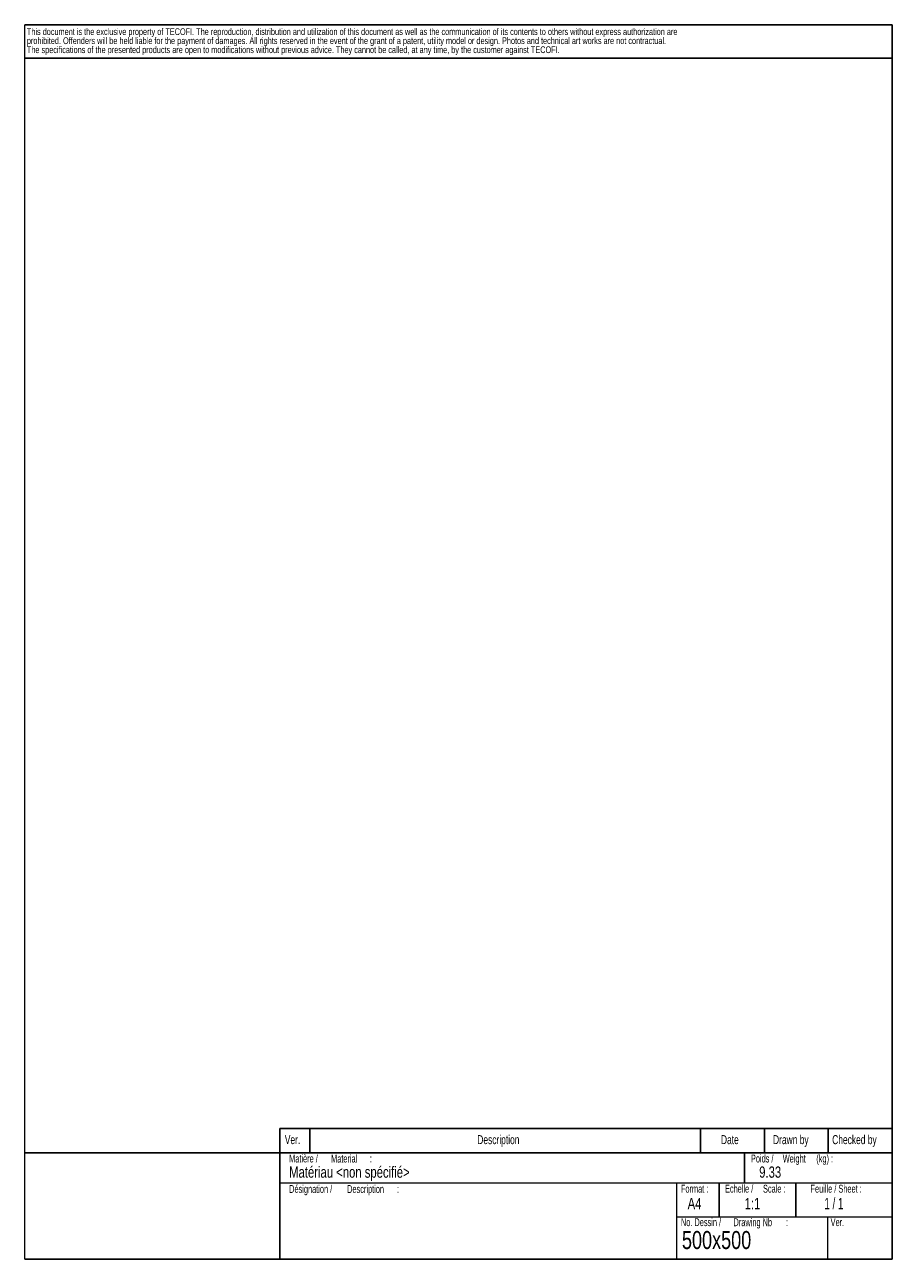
# Model space of a CAD drawing. Header units: millimetres. Extents: x 3 to 3643, y -1109 to 1171.
# Tile 1 of 13: x 3 to 209, y 3 to 293. Entities that reach past the tile are written whole.
import ezdxf

# ---------------------------------------------------------------- set-up
doc = ezdxf.new("R2010")
doc.units = ezdxf.units.MM
doc.layers.add('FOND_DE_PLAN', color=7, linetype='Continuous')
doc.styles.add('SLDTEXTSTYLE0', font='TXT', dxfattribs={"width": 0.744368})
doc.styles.add('SLDTEXTSTYLE1', font='TXT', dxfattribs={"width": 0.7})
doc.styles.add('SLDTEXTSTYLE2', font='TXT', dxfattribs={"width": 0.75})
doc.styles.add('SLDTEXTSTYLE3', font='TXT', dxfattribs={"width": 0.65})

# ---------------------------------------------------------------- blocks, each defined once
blk = doc.blocks.new('SW_NOTE_0')
at = {"color": 0, "linetype": 'Continuous', "lineweight": 0, "char_height": 1.5875, "attachment_point": 1, "style": 'SLDTEXTSTYLE0'}
for s, insert in [('This document is the exclusive property of TECOFI. The reproduction, distribution and utilization of this document as well as the communication of its contents to others without express authorization are', (0, 2.05)), ('prohibited. Offenders will be held liable for the payment of damages. All rights reserved in the event of the grant of a patent, utility model or design. Photos and technical art works are not contractual.', (0, -0.07)), ('The specifications of the presented products are open to modifications without previous advice. They cannot be called, at any time, by the customer against TECOFI.', (0, -2.19))]:
    blk.add_mtext(s, dxfattribs=dict(at, insert=insert))
blk = doc.blocks.new('Condition  TECOFI')
at = {"color": 7, "linetype": 'Continuous', "lineweight": 0}
blk.add_blockref('SW_NOTE_0', (50.98, 62.55), dxfattribs=at)
blk = doc.blocks.new('SW_NOTE_0_1')
at = {"layer": 'FOND_DE_PLAN', "color": 0, "char_height": 1.852, "attachment_point": 1, "style": 'SLDTEXTSTYLE1'}
for s, insert in [('Poids /', (0, 2.39)), ('Weight', (7.48, 2.38)), ('(kg) :', (15.37, 2.39))]:
    blk.add_mtext(s, dxfattribs=dict(at, insert=insert))
blk = doc.blocks.new('SW_NOTE_0_2')
at = {"layer": 'FOND_DE_PLAN', "color": 0, "attachment_point": 1, "style": 'SLDTEXTSTYLE1'}
for s, insert, char_height in [('Matière /', (0, 2.39), 1.852), ('Material', (9.85, 2.38), 1.852), (':', (18.96, 2.39), 1.85)]:
    blk.add_mtext(s, dxfattribs=dict(at, insert=insert, char_height=char_height))
blk = doc.blocks.new('SW_NOTE_0_3')
at = {"layer": 'FOND_DE_PLAN', "color": 0, "attachment_point": 1, "style": 'SLDTEXTSTYLE1'}
for s, insert, char_height in [('Désignation /', (0, 2.39), 1.8521), ('Description', (13.63, 2.38), 1.8521), (':', (25.36, 2.39), 1.85)]:
    blk.add_mtext(s, dxfattribs=dict(at, insert=insert, char_height=char_height))
blk = doc.blocks.new('SW_NOTE_0_4')
at = {"layer": 'FOND_DE_PLAN', "color": 0, "attachment_point": 1, "style": 'SLDTEXTSTYLE1'}
for s, insert, char_height in [('No. Dessin /', (0, 2.39), 1.8521), ('Drawing Nb', (12.37, 2.38), 1.852), (':', (24.7, 2.39), 1.85)]:
    blk.add_mtext(s, dxfattribs=dict(at, insert=insert, char_height=char_height))
blk = doc.blocks.new('SW_NOTE_0_5')
at = {"layer": 'FOND_DE_PLAN', "color": 0, "char_height": 1.852, "attachment_point": 1, "style": 'SLDTEXTSTYLE1'}
for s, insert in [('Echelle /', (0, 2.39)), ('Scale :', (8.94, 2.38))]:
    blk.add_mtext(s, dxfattribs=dict(at, insert=insert))
blk = doc.blocks.new('SW_TABLEANNOTATION_0')
at = {"layer": 'FOND_DE_PLAN', "color": 0}
for p, q in [((0, 0), (0, -5.7)), ((0, 0), (7, 0)), ((0, 0), (0, -5.7)), ((143.9, 0), (0, 0)), ((7, 0), (7, -5.7)), ((7, 0), (98.9, 0)), ((98.9, 0), (98.9, -5.7)), ((98.9, 0), (113.9, 0)), ((113.9, 0), (113.9, -5.7)), ((113.9, 0), (128.9, 0)), ((128.9, 0), (128.9, -5.7)), ((128.9, 0), (143.9, 0)), ((143.9, 0), (143.9, -5.7)), ((143.9, -5.7), (143.9, 0)), ((0, -5.7), (7, -5.7)), ((0, -5.7), (143.9, -5.7)), ((7, -5.7), (98.9, -5.7)), ((98.9, -5.7), (113.9, -5.7)), ((113.9, -5.7), (128.9, -5.7)), ((128.9, -5.7), (143.9, -5.7))]:
    blk.add_line(p, q, dxfattribs=at)
at = {"layer": 'FOND_DE_PLAN', "color": 0, "attachment_point": 1, "style": 'SLDTEXTSTYLE1'}
for s, insert, char_height in [('Ver.', (1.15, -1.53), 2.117), ('Description', (46.4, -1.53), 2.1167), ('Date', (103.68, -1.53), 2.117), ('Drawn by', (115.92, -1.53), 2.117), ('Checked by', (129.83, -1.53), 2.117)]:
    blk.add_mtext(s, dxfattribs=dict(at, insert=insert, char_height=char_height))

msp = doc.modelspace()

# ---------------------------------------------------------------- linework, layer by layer
at = {"layer": 'FOND_DE_PLAN', "color": 7}
for p, q in [((3.28, 293.21), (207.18, 293.21)), ((207.18, 293.21), (207.18, 3.07)), ((3.28, 285.38), (207.18, 285.38)), ((3.28, 3.07), (207.18, 3.07))]:
    msp.add_line(p, q, dxfattribs=at)
at = {"layer": 'FOND_DE_PLAN', "color": 7, "linetype": 'Continuous', "lineweight": 18}
for p, q in [((3.28, 3.07), (3.28, 293.21)), ((63.28, 21.07), (207.18, 21.07)), ((156.53, 21.07), (156.53, 3.07)), ((156.53, 13.07), (207.18, 13.07)), ((192.03, 13.07), (192.03, 3.07))]:
    msp.add_line(p, q, dxfattribs=at)
at = {"layer": 'FOND_DE_PLAN'}
for p, q in [((63.28, 28.07), (3.28, 28.07)), ((63.28, 28.07), (207.18, 28.07)), ((63.28, 28.07), (63.28, 3.07)), ((172.53, 21.07), (172.53, 28.07)), ((166.53, 21.07), (166.53, 13.07)), ((184.53, 13.07), (184.53, 21.07))]:
    msp.add_line(p, q, dxfattribs=at)

# ---------------------------------------------------------------- block references
for name, p in [('Condition  TECOFI', (-47.19, 227.76)), ('SW_TABLEANNOTATION_0', (63.28, 33.78)), ('SW_NOTE_0_2', (65.45, 25.29)), ('SW_NOTE_0_3', (65.45, 18.14)), ('SW_NOTE_0_5', (167.91, 18.21)), ('SW_NOTE_0_4', (157.55, 10.33))]:
    msp.add_blockref(name, p, dxfattribs=at)
at = {"layer": 'FOND_DE_PLAN', "color": 7}
msp.add_blockref('SW_NOTE_0_1', (174.01, 25.29), dxfattribs=at)

# ---------------------------------------------------------------- texts
at = {"layer": 'FOND_DE_PLAN', "color": 7, "insert": (65.45, 24.89), "char_height": 2.6458, "attachment_point": 1, "style": 'SLDTEXTSTYLE2'}
msp.add_mtext('Matériau <non spécifié>', dxfattribs=at)
at = {"layer": 'FOND_DE_PLAN', "attachment_point": 1}
for s, insert, char_height, style in [('9.33', (175.95, 24.89), 2.646, 'SLDTEXTSTYLE2'), ('Format :', (157.55, 20.59), 1.852, 'SLDTEXTSTYLE1'), ('Feuille / Sheet :', (188.02, 20.59), 1.8521, 'SLDTEXTSTYLE1'), ('A4', (159.13, 17.5), 2.646, 'SLDTEXTSTYLE2'), ('1:1', (172.53, 17.5), 2.646, 'SLDTEXTSTYLE2'), ('1 / 1', (191.28, 17.5), 2.646, 'SLDTEXTSTYLE3'), ('Ver.', (192.74, 12.72), 1.852, 'SLDTEXTSTYLE1'), ('500x500', (157.79, 9.72), 4.233, 'SLDTEXTSTYLE2')]:
    msp.add_mtext(s, dxfattribs=dict(at, insert=insert, char_height=char_height, style=style))

doc.saveas('drawing.dxf')
